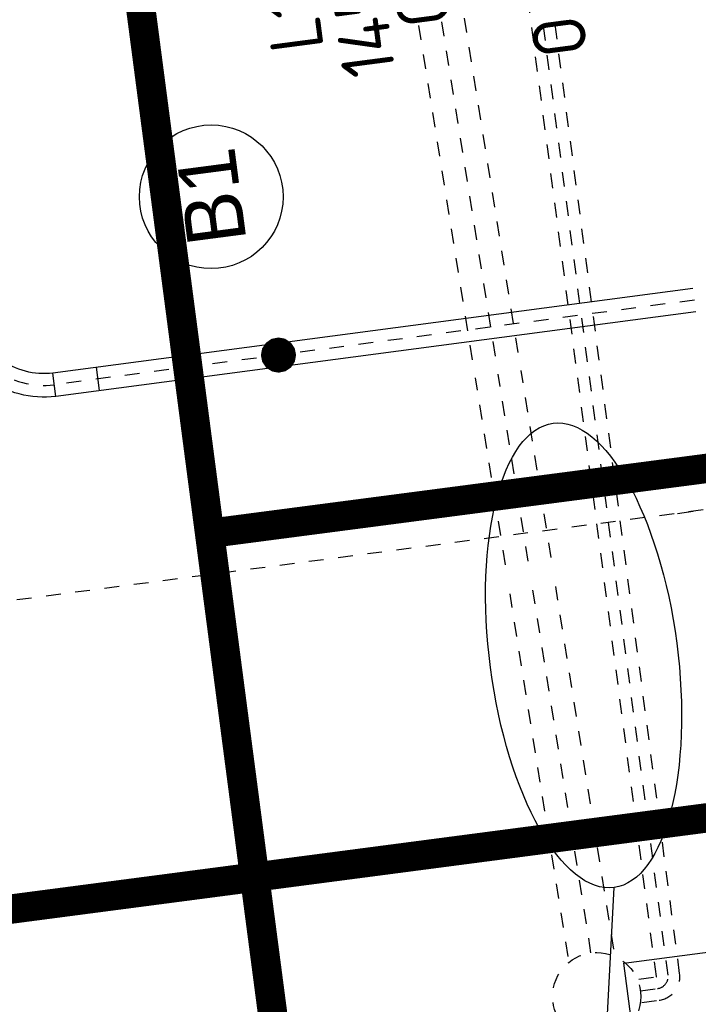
# Model space of a CAD drawing. Header units: metres. Extents: x 118052 to 118564, y 454784 to 455719.
# Tile 133 of 160: x 118507.27 to 118511.88, y 455283.57 to 455290.26. Entities that reach past the tile are written whole.
import ezdxf
from ezdxf.enums import TextEntityAlignment as Align

# ---------------------------------------------------------------- set-up
doc = ezdxf.new("R2010")
doc.units = ezdxf.units.M
doc.header["$LTSCALE"] = 0.5
for name, pattern in [('DASHED', [19.05, 12.7, -6.35]), ('Tauw_HIDDEN2', [5.6, 4, -1.6]), ('Tauw_L_Center2', [6.499, 4, -0.833, 0.833, -0.833])]:
    doc.linetypes.add(name, pattern=pattern)
for name, color, linetype in [('0Hu1', 6, 'Continuous'), ('EL6312--', 6, 'Continuous'), ('EL_N_A_EB00----REVISIE~-_-----', 1, 'Continuous'), ('GRAAFWERKZAAMHEDEN', 6, 'Continuous'), ('KABELLOOP', 6, 'Continuous'), ('Koningsstal VIEUWPORT', 254, 'Continuous'), ('ME_N_D_EB00----hollandia~-_-----', 135, 'Continuous'), ('ZU_B_-_EL999---LR_pvc315_vbr11~H_-----', 1, 'Tauw_L_Center2'), ('ZU_B_-_EL999---LR_pvc315_vbr11~W_-----', 8, 'Tauw_HIDDEN2'), ('ZU_B_-_EL999---LW_pvc160_vbr11~H_-----', 1, 'Tauw_L_Center2'), ('ZU_B_-_EL999---LW_pvc160_vbr11~W_-----', 8, 'Tauw_HIDDEN2'), ('ZU_B_-_EL999---SYM_RIOOLINSPECTIEPUT~-_002--', 2, 'Tauw_L_Center2'), ('ZU_N_-_AL999---LB_pvc160_zgr00__20_^200~M_-----', 7, 'Continuous'), ('ZU_N_-_EL999---LB_PE-110_sdr00~H_-----', 2, 'Tauw_L_Center2'), ('ZU_N_-_EL999---LB_pvc160_zgr00~H_-----', 2, 'Tauw_L_Center2'), ('ZU_N_-_EL999---LB_pvc160_zgr00~W_-----', 8, 'Continuous'), ('ZU_N_-_ML999---LB_pvc160_zgr00__20_^200~M_-----', 7, 'Continuous')]:
    doc.layers.add(name, color=color, linetype=linetype)
doc.styles.add('BURO-018', font='Isocp.shx', dxfattribs={"height": 360})
doc.styles.add('BURO-025', font='Isocp.shx', dxfattribs={"height": 500})
doc.styles.add('tcb_isocp', font='tcb_isocp.shx')

# ---------------------------------------------------------------- blocks, each defined once
blk = doc.blocks.new('slibverwerkingsgebouw')
at = {"layer": '0Hu1'}
blk.add_line((18144.9, 7447.5), (18145, 7339.6), dxfattribs=at)
blk = doc.blocks.new('E00172')
at = {"color": 0, "linetype": 'Continuous', "const_width": 0.5}
blk.add_lwpolyline([(-2.5, 0.75), (2.5, 0.75)], dxfattribs=at)
at = {"color": 0, "linetype": 'Continuous'}
blk.add_circle((0, 3.5), 2.5, dxfattribs=at)
at = {"color": 0, "linetype": 'Continuous', "style": 'BURO-018'}
for tag, p in [('E_GKAST', (0, 11.5)), ('E_GROEP', (0, 8.5)), ('E_SGROEP', (4.5, 8.5)), ('E_ARMCODE', (0, 3.5)), ('E_SLET', (4.5, 2.5))]:
    blk.add_attdef(tag, text='', height=1.8, dxfattribs=at).set_placement(p, align=Align.MIDDLE)
blk = doc.blocks.new('A$C051E189E')
at = {"layer": 'EL6312--'}
ref = blk.add_blockref('E00172', (76609.2, -59414.7), dxfattribs=dict(at, xscale=200.0000000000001, yscale=200.0000000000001, zscale=200.0000000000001, rotation=359.9226929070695))
ref.add_attrib('E_ARMCODE', 'LM', dxfattribs={"layer": '0', "color": 2, "linetype": 'Continuous', "height": 500, "style": 'BURO-025'}).set_placement((76610.1, -58714.7), align=Align.MIDDLE)
ref.add_attrib('E_SLET', 'O', dxfattribs={"layer": '0', "color": 1, "linetype": 'Continuous', "height": 360, "style": 'BURO-018'}).set_placement((75802.5, -58742.5), align=Align.MIDDLE)
ref.add_attrib('E_GROEP', '145-F6', dxfattribs={"layer": '0', "color": 1, "linetype": 'Continuous', "height": 360, "style": 'BURO-018'}).set_placement((76362.8, -57426.5), align=Align.MIDDLE)
ref.add_attrib('E_GKAST', 'L100', dxfattribs={"layer": '0', "color": 1, "linetype": 'Continuous', "height": 360, "style": 'BURO-018'}).set_placement((76353.5, -56964.9), align=Align.MIDDLE)
ref.add_attrib('E_SGROEP', 'Q6-1', dxfattribs={"layer": '0', "color": 1, "linetype": 'Continuous', "height": 360, "style": 'BURO-018'}).set_placement((76435.4, -57847.3), align=Align.MIDDLE)
blk = doc.blocks.new('A$C6DFC50BF')
at = {"layer": 'GRAAFWERKZAAMHEDEN'}
blk.add_line((61163.5, -56735.5), (70009.9, -58359.8), dxfattribs=at)
blk.add_lwpolyline([(62068.1, -58359.8), (69491.3, -58359.8), (69491.3, -59073.5), (62068.1, -59073.5)], close=True, dxfattribs=at)
blk.add_ellipse((71603.6, -58359.8), major_axis=(1593.7, 0), ratio=0.401169, dxfattribs=at)
at = {"layer": 'KABELLOOP', "linetype": 'DASHED', "const_width": 200}
for points in [[(70397.8, -55943.8), (70397.8, -23395.5)], [(70397.8, -59423.6), (70397.8, -55943.8)], [(72757.8, -55943.8), (72756.9, -59423.2), (72756.9, -59423.2)]]:
    blk.add_lwpolyline(points, dxfattribs=at)
blk.add_lwpolyline([(186089.5, -55943.8), (-17582.2, -55943.8)], close=True, dxfattribs=at)
at = {"layer": 'GRAAFWERKZAAMHEDEN', "color": 2, "style": 'BURO-025'}
blk.add_text('SLEUFBREEDTE=1000mm', height=500, rotation=359.98371, dxfattribs=at).set_placement((62102.2, -58969.5))
blk = doc.blocks.new('Leidingen')
at = {"layer": 'ZU_B_-_EL999---LR_pvc315_vbr11~H_-----'}
for points in [[(-188528.2, 1820.9), (-185095.7, 1919)], [(-189940.7, 1780.6), (-188653.2, 1817.4)], [(-192640.7, 1703.5), (-190140.7, 1774.9)]]:
    blk.add_lwpolyline(points, dxfattribs=at)
at = {"layer": 'ZU_B_-_EL999---LR_pvc315_vbr11~W_-----'}
for points in [[(-188532.7, 1978.4), (-185100.2, 2076.4)], [(-189945.2, 1938), (-188657.7, 1974.8)], [(-192645.2, 1860.9), (-190145.2, 1932.3)], [(-188523.7, 1663.5), (-185091.2, 1761.5)], [(-192636.2, 1546), (-190136.2, 1617.4)], [(-189936.2, 1623.1), (-188648.7, 1659.9)]]:
    blk.add_lwpolyline(points, dxfattribs=at)
at = {"layer": 'ZU_B_-_EL999---LW_pvc160_vbr11~H_-----'}
blk.add_lwpolyline([(-192940.6, 1403.4), (-192940.6, 1285.4, 0.414214), (-192858.6, 1203.4), (-180252.7, 1204.6, -0.19712), (-180195.1, 1181), (-175821.6, -3131.8)], format="xyb", dxfattribs=at)
at = {"layer": 'ZU_B_-_EL999---LW_pvc160_vbr11~W_-----'}
for points in [[(-193020.6, 1403.4), (-193020.6, 1285.4, 0.414214), (-192858.6, 1123.4), (-180252.7, 1124.6, -0.19712), (-180251.3, 1124.1), (-175877.8, -3188.7)], [(-192860.6, 1403.4), (-192860.6, 1285.4, 0.414214), (-192858.6, 1283.4), (-180252.7, 1284.6, -0.19712), (-180139, 1238), (-175765.5, -3074.8)]]:
    blk.add_lwpolyline(points, format="xyb", dxfattribs=at)
at = {"layer": 'ZU_B_-_EL999---SYM_RIOOLINSPECTIEPUT~-_002--'}
blk.add_circle((-192940.7, 1703.4), 300, dxfattribs=at)
at = {"layer": 'ZU_N_-_EL999---LB_PE-110_sdr00~H_-----'}
blk.add_lwpolyline([(-189750.6, 554.2), (-189750.6, 7068.1), (-129822, 7068.1), (-129822, 7212.6)], dxfattribs=at)
at = {"layer": 'ZU_N_-_EL999---LB_pvc160_zgr00~H_-----'}
blk.add_lwpolyline([(-188326.3, 428), (-188330.9, 4822.3, -0.414214), (-187771.5, 5382.9), (-138780.5, 5434.3, 0.413934), (-138221.1, 5994.4), (-138227, 68533.4, 0.198912), (-138391.1, 68929.4), (-148707.2, 79243.6, 0.198362), (-149102, 79407.5), (-169703.5, 79449.2, 0.123322), (-169967.6, 79383.6), (-194911.9, 66117.4)], format="xyb", dxfattribs=at)
at = {"layer": 'ZU_N_-_EL999---LB_pvc160_zgr00~W_-----', "linetype": 'Continuous'}
for p, q in [((-188410.9, 4822.2), (-188250.9, 4822.4)), ((-188410.6, 4522.2), (-188250.6, 4522.4))]:
    blk.add_line(p, q, dxfattribs=at)
at = {"layer": 'ZU_N_-_EL999---LB_pvc160_zgr00~W_-----'}
for points in [[(-188246.3, 428), (-188250.9, 4822.4, -0.414214), (-187771.4, 5302.9), (-138780.4, 5354.3, 0.413934), (-138141.1, 5994.4), (-138147, 68533.4, 0.198912), (-138334.5, 68985.9), (-148650.6, 79300.1, 0.198362), (-149101.9, 79487.5), (-169703.3, 79529.2, 0.123322), (-170005.1, 79454.3), (-194949.5, 66188.1)], [(-188406.3, 427.9), (-188410.9, 4822.2, -0.414214), (-187771.6, 5462.9), (-138780.6, 5514.3, 0.413934), (-138301.1, 5994.3), (-138307, 68533.4, 0.198912), (-138447.6, 68872.8), (-148763.8, 79187, 0.198362), (-149102.2, 79327.5), (-169703.6, 79369.2, 0.123322), (-169930, 79313), (-194874.3, 66046.8)]]:
    blk.add_lwpolyline(points, format="xyb", dxfattribs=at)
at = {"layer": 'ZU_N_-_ML999---LB_pvc160_zgr00__20_^200~M_-----', "flags": 128}
blk.add_lwpolyline([(-188329.3, 3283.6, 0, 0, 0), (-188444.9, 3251.4, 0, 91.8, 0), (-188436.1, 3253.8, 91.8, 169.7, 0), (-188411, 3260.8, 169.7, 221.7, 0), (-188373.5, 3271.2, 221.7, 240, 0), (-188329.3, 3283.6, 240, 221.7, 0), (-188285, 3295.9, 221.7, 169.7, 0), (-188247.5, 3306.3, 169.7, 91.8, 0), (-188222.5, 3313.3, 91.8, 0, 0), (-188213.7, 3315.7, 0, 0, 0), (-188329.3, 3283.6, 0, 0, 0), (-187672.4, 3466.4, 0, 0, 0)], format="xyseb", dxfattribs=at)
at = {"layer": 'ZU_N_-_ML999---LB_pvc160_zgr00__20_^200~M_-----'}
blk.add_circle((-187201.2, 3597.5), 489.1, dxfattribs=at)
at = {"layer": 'EL_N_A_EB00----REVISIE~-_-----'}
for name in ['A$C051E189E', 'A$C6DFC50BF']:
    blk.add_blockref(name, (-262229.9, 59850.1), dxfattribs=at)
at = {"layer": 'ME_N_D_EB00----hollandia~-_-----'}
blk.add_blockref('slibverwerkingsgebouw', (-207895.7, -6715.7), dxfattribs=at)
at = {"layer": 'ZU_N_-_AL999---LB_pvc160_zgr00__20_^200~M_-----', "style": 'tcb_isocp'}
blk.add_text('B1', height=400, dxfattribs=at).set_placement((-187201.2, 3597.5), align=Align.MIDDLE)

msp = doc.modelspace()

# ---------------------------------------------------------------- block references
at = {"layer": 'Koningsstal VIEUWPORT', "color": 6, "xscale": 0.0009975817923, "yscale": 0.0009975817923, "zscale": 0.0009975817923, "rotation": 97.46987594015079}
msp.add_blockref('Leidingen', (118487.852, 455474.6886), dxfattribs=at)

doc.saveas('drawing.dxf')
